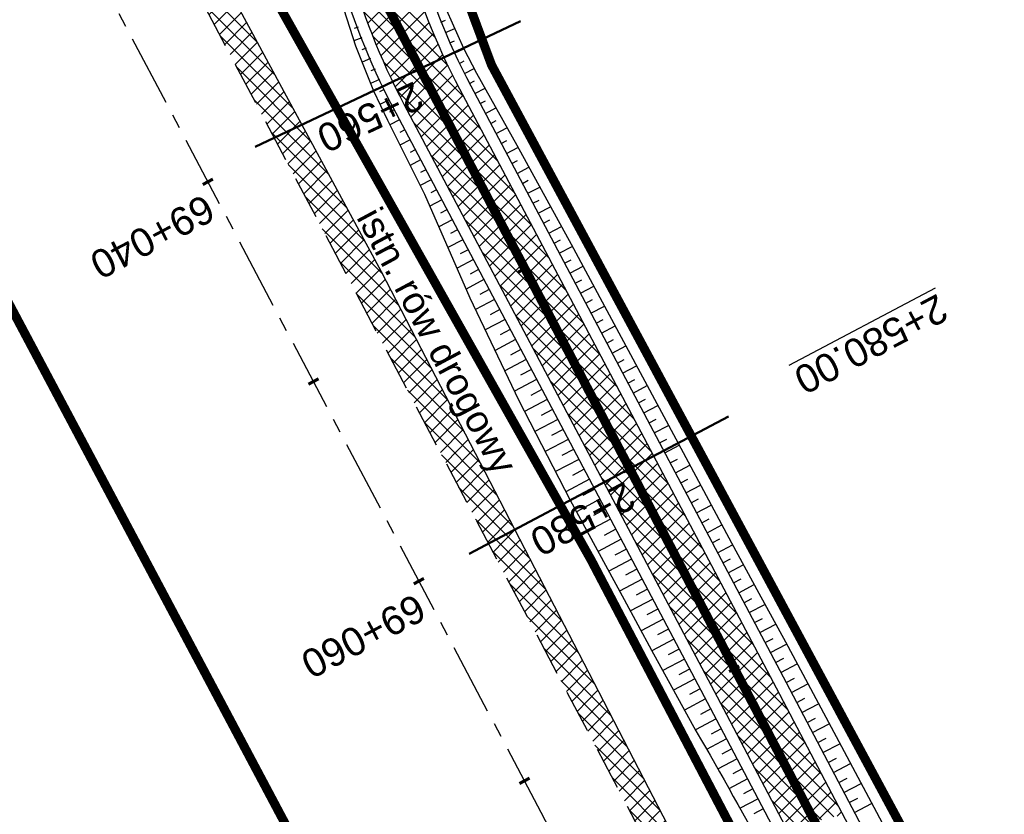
# Model space of a CAD drawing. Header units: metres. Extents: x 7529682 to 7533711, y 5721195 to 5727842.
# Tile 56 of 232: x 7530892 to 7530936, y 5725505 to 5725541. Entities that reach past the tile are written whole.
import ezdxf

# ---------------------------------------------------------------- set-up
doc = ezdxf.new("R2010")
doc.units = ezdxf.units.M
for name, pattern in [('817-dzialki-09-05-04$0$HIDDEN', [0.375, 0.25, -0.125]), ('ACAD_ISO05W100', [33, 24, -3, 0, -3, 0, -3]), ('CENTER', [50.8, 31.75, -6.35, 6.35, -6.35]), ('CENTER2', [28.575, 19.05, -3.175, 3.175, -3.175]), ('HIDDEN', [9.525, 6.35, -3.175])]:
    doc.linetypes.add(name, pattern=pattern)
for name, color, linetype in [('C-DROGI-SYTUACJA', 7, 'Continuous'), ('C-DROGI-SYTUACJA-ETYKIETY', 7, 'Continuous'), ('D-hatch-pobocza', 131, 'Continuous'), ('D-pobocza', 60, 'Continuous'), ('D-rowy', 160, 'Continuous'), ('D-skarpa', 2, 'Continuous'), ('D-skarpa-kreskowanie', 2, 'Continuous')]:
    doc.layers.add(name, color=color, linetype=linetype)
for name, color, linetype, lineweight, true_color in [('D-hatch-ciag-pieszo-rowerowy', 7, 'Continuous', 13, 0xff9f80), ('D-LR-etap-III', 7, '817-dzialki-09-05-04$0$HIDDEN', 50, 0x00008f), ('D-przekroje-pop', 7, 'Continuous', 50, 0x000099)]:
    doc.layers.add(name, color=color, linetype=linetype, lineweight=lineweight, true_color=true_color)
for name, color, linetype, lineweight in [('D-krawędzie', 3, 'Continuous', 30), ('D-obrzeża', 2, 'Continuous', 30), ('D-opisy', 2, 'Continuous', 30), ('D-oś', 10, 'CENTER', 30), ('D-pas-drogowy', 7, 'ACAD_ISO05W100', 50)]:
    doc.layers.add(name, color=color, linetype=linetype, lineweight=lineweight)
doc.layers.add('poprzeczki', color=7, linetype='Continuous', true_color=0x0000c7)
doc.styles.get("Standard").update_dxf_attribs({"font": 'arial.ttf'})
pattern_1 = [(45, (0, 0), (-0.33675960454, 0.33675960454), []), (135, (0, 0), (-0.33675960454, -0.33675960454), [])]

# ---------------------------------------------------------------- blocks, each defined once
blk = doc.blocks.new('AeccTickLine')
at = {"color": 0, "linetype": 'ByBlock', "lineweight": -2}
blk.add_line((0, 1), (0, -1), dxfattribs=at)

msp = doc.modelspace()

# ---------------------------------------------------------------- hatches: boundary and pattern name
at = {"layer": 'D-hatch-ciag-pieszo-rowerowy'}
h = msp.add_hatch(dxfattribs=at)
h.set_pattern_fill('ANSI37', color=256, scale=0.15, style=0)
h.set_pattern_definition(pattern_1)
h.paths.add_polyline_path([(7530908.012, 5725550.564), (7530907.843, 5725555.506, 0.112773), (7530906.702, 5725559.812), (7530903.597, 5725565.724, -0.119345), (7530903.024, 5725568.007), (7530902.99, 5725572.112), (7530902.831, 5725572.036), (7530899.665, 5725570.523), (7530904.4, 5725561.506, -0.112773), (7530906.681, 5725552.894), (7530906.773, 5725550.234, 0.113466), (7530910.233, 5725537.244), (7530924.386, 5725510.469), (7530927.177, 5725505.157), (7530928.436, 5725505.448), (7530925.491, 5725511.052), (7530911.472, 5725537.574, -0.113466)])
h.paths.add_polyline_path([(7530906.773, 5725550.234), (7530906.681, 5725552.894, 0.112773), (7530904.4, 5725561.506), (7530899.665, 5725570.523), (7530898.537, 5725569.984), (7530903.161, 5725561.178, -0.112773), (7530905.442, 5725552.566), (7530905.533, 5725549.904, 0.113466), (7530908.993, 5725536.913), (7530923.28, 5725509.886), (7530925.918, 5725504.866), (7530927.177, 5725505.157), (7530924.386, 5725510.469), (7530910.233, 5725537.244, -0.113466)])
at = {"layer": 'D-hatch-pobocza'}
h = msp.add_hatch(dxfattribs=at)
h.set_pattern_fill('ANSI37', color=256, scale=0.15, style=0)
h.set_pattern_definition(pattern_1)
h.paths.add_polyline_path([(7531057.01, 5725246.72), (7531044.19, 5725271.11), (7531030.97, 5725296.42), (7531019.37, 5725318.31), (7531007.54, 5725340.71), (7530994.47, 5725365.47), (7530982.58, 5725387.65), (7530971.81, 5725408.22), (7530959.96, 5725430.76), (7530944.54, 5725460.14), (7530935.92, 5725477.07), (7530923.1, 5725500.31), (7530908, 5725529.49), (7530889.658, 5725563.375), (7530889.586, 5725561.257), (7530918.172, 5725507.178), (7530950.163, 5725446.305), (7530993.419, 5725364.265), (7531022.766, 5725308.719), (7531053.81, 5725249.872), (7531081.166, 5725197.875), (7531103.902, 5725154.541), (7531128.123, 5725108.448), (7531149.321, 5725068.209), (7531151.44, 5725067.36), (7531152.004, 5725067.286), (7531141.2, 5725086.69), (7531129.87, 5725108.78), (7531118.46, 5725130.11), (7531107.39, 5725151.39), (7531095.36, 5725174.01), (7531083.61, 5725196.49), (7531071.56, 5725218.8)])

# ---------------------------------------------------------------- linework, layer by layer
at = {"layer": 'C-DROGI-SYTUACJA', "color": 10, "linetype": 'CENTER2', "lineweight": 35, "ltscale": 0.2}
msp.add_lwpolyline([(7530894.636, 5725580.102), (7530904.4, 5725561.506, -0.112773), (7530906.681, 5725552.894), (7530906.773, 5725550.234, 0.113466), (7530910.233, 5725537.244), (7530924.386, 5725510.469), (7530956.378, 5725449.593), (7530999.633, 5725367.556), (7531020.53, 5725328.004, 0.004067), (7531022.845, 5725323.708), (7531022.845, 5725323.708), (7531032.808, 5725305.571, -0.004228), (7531035.213, 5725301.104), (7531059.944, 5725254.223, -0.004401)], format="xyb", dxfattribs=at)
at = {"layer": 'D-krawędzie', "linetype": 'HIDDEN', "ltscale": 0.3, "flags": 128}
msp.add_lwpolyline([(7530572.01, 5726166.06), (7530620.381, 5726072.761), (7530641.555, 5726032.008), (7530660.961, 5725995.07), (7530689.128, 5725941.54), (7530707.336, 5725907.032), (7530725.256, 5725873.093), (7530743.97, 5725837.654), (7530770.527, 5725787.119), (7530787.864, 5725754.267), (7530809.898, 5725712.542), (7530824.739, 5725684.389), (7530840.856, 5725653.693), (7530860.675, 5725616.154), (7530865.283, 5725607.394), (7530878.05, 5725583.08), (7530918.172, 5725507.178), (7530950.163, 5725446.305), (7530993.419, 5725364.265), (7531022.766, 5725308.719), (7531053.81, 5725249.872), (7531081.166, 5725197.875), (7531103.902, 5725154.541), (7531128.123, 5725108.448), (7531149.3, 5725068.25), (7531167.38, 5725033.767), (7531197.165, 5724976.988), (7531228.151, 5724918.034), (7531253.153, 5724870.491), (7531286.796, 5724806.654), (7531306.74, 5724768.665), (7531335.094, 5724714.652), (7531357.319, 5724672.439), (7531373.645, 5724641.454), (7531392.162, 5724605.999), (7531418.48, 5724555.853), (7531439.727, 5724515.582), (7531468.399, 5724461.077), (7531491.782, 5724416.528), (7531531.99, 5724339.833), (7531557.227, 5724291.659), (7531569.852, 5724267.577), (7531591.376, 5724226.548), (7531610.004, 5724191.103), (7531616.883, 5724177.999), (7531629.985, 5724153.025), (7531641.007, 5724132.022), (7531664.906, 5724087.617), (7531677.644, 5724064.786), (7531683.112, 5724054.988), (7531686.753, 5724048.18), (7531695.448, 5724031.697), (7531703.749, 5724015.917), (7531709.214, 5724005.514), (7531719.389, 5723986.147), (7531726.295, 5723973), (7531732.741, 5723960.736), (7531735.13, 5723956.19)], dxfattribs=at)
at = {"layer": 'D-LR-etap-III', "ltscale": 10, "flags": 128}
msp.add_lwpolyline([(7531750.474, 5723895.103, 0.4, 0.4, 0), (7531750.505, 5723895.13, 0.4, 0.4, 0), (7531682.71, 5724022.92, 0.4, 0.4, 0), (7531619.177, 5724147.204, 0.4, 0.4, 0), (7531592.309, 5724198.489, 0.4, 0.4, 0), (7531553.264, 5724272.919, 0.4, 0.4, 0), (7531504.02, 5724366.79, 0.4, 0.4, 0), (7531482.09, 5724407.62, 0.4, 0.4, 0), (7531412.35, 5724541.183, 0.4, 0.4, 0), (7531388.464, 5724586.93, 0.4, 0.4, 0), (7531345.12, 5724669.94, 0.4, 0.4, 0), (7531127.66, 5725081.67, 0.4, 0.4, 0), (7531059.253, 5725211.041, 0.4, 0.4, 0), (7531008.007, 5725307.954, 0.4, 0.4, 0), (7530964.182, 5725390.836, 0.4, 0.4, 0), (7530914.557, 5725484.684, 0.4, 0.4, 0), (7530865.243, 5725577.494, 0.4, 0.4, 0), (7530840.085, 5725624.059, 0.4, 0.4, 0), (7530802.56, 5725694.925, 0.4, 0.4, 0), (7530755.54, 5725787.51, 0.4, 0.4, 0), (7530708.718, 5725876.303, 0.4, 0.4, 0), (7530695.12, 5725902.09, 0.4, 0.4, 0), (7530642.914, 5726001.078, 0.4, 0.4, 0), (7530634.935, 5726016.147, 0.4, 0.4, 0), (7530610.82, 5726061.93, 0.4, 0.4, 0), (7530610.82, 5726061.93, 0.4, 0.4, 0), (7530607.21, 5726063.51, 0.4, 0.4, 0), (7530597.42, 5726080.68, 0.4, 0.4, 0), (7530591.16, 5726088.44, 0.4, 0.4, 0), (7530581.28, 5726107.21, 0.4, 0.4, 0), (7530571.29, 5726130.56, 0.4, 0.4, 0), (7530549.555, 5726171.527, 0.4, 0.4, 0), (7530531.014, 5726206.474, 0.4, 0.4, 0), (7530516.461, 5726236.017, 0.4, 0.4, 0), (7530500.799, 5726266.141, 0.4, 0.4, 0), (7530491.35, 5726283.94, 0.4, 0.4, 0), (7530482.4, 5726303.41, 0.4, 0.4, 0), (7530482.4, 5726303.41, 0.4, 0.4, 0), (7530450.41, 5726357.28, 0.4, 0.4, 0), (7530397.759, 5726458.5, 0.4, 0.4, 0), (7530334.708, 5726583.665, 0.4, 0.4, 0), (7530303.939, 5726645.168, 0.4, 0.4, 0), (7530300.51, 5726651.778, 0.4, 0.4, 0), (7530289.214, 5726671.967, 0.4, 0.4, 0), (7530281.54, 5726685.57, 0.4, 0.4, 0), (7530261.371, 5726724.163, 0.4, 0.4, 0), (7530254.03, 5726738.21, 0.4, 0.4, 0), (7530197.22, 5726845.06, 0.4, 0.4, 0), (7530194.71, 5726849.15, 0.4, 0.4, 0), (7530195.92, 5726850.75, 0.4, 0.4, 0), (7530170.547, 5726892.961, 0.4, 0.4, 0), (7530143.175, 5726945.066, 0.4, 0.4, 0), (7530105.06, 5727018.32, 0.4, 0.4, 0), (7530100.06, 5727027.16, 0.4, 0.4, 0), (7530062.319, 5727099.625, 0.4, 0.4, 0), (7530015.379, 5727189.42, 0.4, 0.4, 0), (7529983.208, 5727250.207, 0.4, 0.4, 0), (7529953.284, 5727306.747, 0.4, 0.4, 0), (7529900.671, 5727406.159, 0.4, 0.4, 0), (7529890.63, 5727425.131, 0.4, 0.4, 0), (7529875.155, 5727454.426, 0.4, 0.4, 0), (7529857.56, 5727487.787, 0.4, 0.4, 0), (7529835.194, 5727530.193, 0.4, 0.4, 0), (7529811.741, 5727574.662, 0.4, 0.4, 0), (7529792.102, 5727611.923, 0.4, 0.4, 0), (7529768.066, 5727657.47, 0.4, 0.4, 0), (7529755.211, 5727682.131, 0.4, 0.4, 0), (7529753.31, 5727681.13, 0.4, 0.4, 0), (7529739.21, 5727707.77, 0.4, 0.4, 0), (7529735.395, 5727711.252, 0.4, 0.4, 0), (7529725.42, 5727730.2, 0.4, 0.4, 0), (7529723.55, 5727729.88, 0.4, 0.4, 0), (7529695.567, 5727782.932, 0.4, 0.4, 0), (7529717.68, 5727794.024, 0.4, 0.4, 0), (7529736.275, 5727758.647, 0.4, 0.4, 0), (7529736.275, 5727758.647, 0.4, 0.4, 0), (7529744.511, 5727750.406, 0.4, 0.4, 0), (7529744.511, 5727750.406, 0.4, 0.4, 0), (7529750.283, 5727738.55, 0.4, 0.4, 0), (7529777.109, 5727687.569, 0.4, 0.4, 0), (7529796.515, 5727651.33, 0.4, 0.4, 0), (7529814.938, 5727616.793, 0.4, 0.4, 0), (7529839.007, 5727572.304, 0.4, 0.4, 0), (7529860.618, 5727532.509, 0.4, 0.4, 0), (7529882.349, 5727491.504, 0.4, 0.4, 0), (7529904.865, 5727449.096, 0.4, 0.4, 0), (7529920.747, 5727418.885, 0.4, 0.4, 0), (7529946.677, 5727368.547, 0.4, 0.4, 0), (7529972.025, 5727320.573, 0.4, 0.4, 0), (7529987.74, 5727290.153, 0.4, 0.4, 0), (7529996.497, 5727273.662, 0.4, 0.4, 0), (7530017.541, 5727234.203, 0.4, 0.4, 0), (7530033.054, 5727204.864, 0.4, 0.4, 0), (7530051.623, 5727170.223, 0.4, 0.4, 0), (7530069.277, 5727137.016, 0.4, 0.4, 0), (7530089.385, 5727097.534, 0.4, 0.4, 0), (7530109.713, 5727060.747, 0.4, 0.4, 0), (7530136.77, 5727011.64, 0.4, 0.4, 0), (7530162.447, 5726962.744, 0.4, 0.4, 0), (7530187.674, 5726916.992, 0.4, 0.4, 0), (7530207.821, 5726879.335, 0.4, 0.4, 0), (7530230.626, 5726834.519, 0.4, 0.4, 0), (7530262.288, 5726776.618, 0.4, 0.4, 0), (7530277.51, 5726760.213, 0.4, 0.4, 0), (7530286.037, 5726744.107, 0.4, 0.4, 0), (7530288.097, 5726735.884, 0.4, 0.4, 0), (7530290.394, 5726725.047, 0.4, 0.4, 0), (7530296.177, 5726713.583, 0.4, 0.4, 0), (7530302.726, 5726701.182, 0.4, 0.4, 0), (7530325.685, 5726657.466, 0.4, 0.4, 0), (7530343.244, 5726623.649, 0.4, 0.4, 0), (7530360.23, 5726591.747, 0.4, 0.4, 0), (7530383.209, 5726548.059, 0.4, 0.4, 0), (7530406.018, 5726503.606, 0.4, 0.4, 0), (7530427.465, 5726462.62, 0.4, 0.4, 0), (7530447.928, 5726424.388, 0.4, 0.4, 0), (7530471.127, 5726379.921, 0.4, 0.4, 0), (7530490.501, 5726343.033, 0.4, 0.4, 0), (7530509.499, 5726306.733, 0.4, 0.4, 0), (7530529.89, 5726267.244, 0.4, 0.4, 0), (7530543.852, 5726238.99, 0.4, 0.4, 0), (7530554.809, 5726218.944, 0.4, 0.4, 0), (7530559.027, 5726212.223, 0.4, 0.4, 0), (7530563.061, 5726206.41, 0.4, 0.4, 0), (7530566.934, 5726200.464, 0.4, 0.4, 0), (7530569.771, 5726194.902, 0.4, 0.4, 0), (7530571.473, 5726191.282, 0.4, 0.4, 0), (7530572.839, 5726188.025, 0.4, 0.4, 0), (7530575.295, 5726182.035, 0.4, 0.4, 0), (7530579.737, 5726173.306, 0.4, 0.4, 0), (7530583.3, 5726167.41, 0.4, 0.4, 0), (7530593.4, 5726163.33, 0.4, 0.4, 0), (7530598.618, 5726155.264, 0.4, 0.4, 0), (7530608.258, 5726140.497, 0.4, 0.4, 0), (7530603.27, 5726136.83, 0.4, 0.4, 0), (7530606.53, 5726131.84, 0.4, 0.4, 0), (7530604.239, 5726124.217, 0.4, 0.4, 0), (7530605.847, 5726121.63, 0.4, 0.4, 0), (7530608.972, 5726116.164, 0.4, 0.4, 0), (7530618.114, 5726097.791, 0.4, 0.4, 0), (7530651.213, 5726034.96, 0.4, 0.4, 0), (7530670.244, 5725998.611, 0.4, 0.4, 0), (7530698.075, 5725945.953, 0.4, 0.4, 0), (7530716.506, 5725911.305, 0.4, 0.4, 0), (7530735.223, 5725875.667, 0.4, 0.4, 0), (7530752.504, 5725842.155, 0.4, 0.4, 0), (7530778.311, 5725793.501, 0.4, 0.4, 0), (7530797.5, 5725756.382, 0.4, 0.4, 0), (7530812.519, 5725728.289, 0.4, 0.4, 0), (7530820.039, 5725713.16, 0.4, 0.4, 0), (7530822.422, 5725710.194, 0.4, 0.4, 0), (7530833.155, 5725688.801, 0.4, 0.4, 0), (7530849.629, 5725656.159, 0.4, 0.4, 0), (7530867.983, 5725621.964, 0.4, 0.4, 0), (7530872.63, 5725612.888, 0.4, 0.4, 0), (7530880.354, 5725597.595, 0.4, 0.4, 0), (7530883.839, 5725593.389, 0.4, 0.4, 0), (7530891.782, 5725587.763, 0.4, 0.4, 0), (7530895.039, 5725584.281, 0.4, 0.4, 0), (7530897.034, 5725580.941, 0.4, 0.4, 0), (7530900.952, 5725579.946, 0.4, 0.4, 0), (7530904.81, 5725571.977, 0.4, 0.4, 0), (7530903.682, 5725568.566, 0.4, 0.4, 0), (7530908.901, 5725558.845, 0.4, 0.4, 0), (7530910.252, 5725545.672, 0.4, 0.4, 0), (7530912.873, 5725538.646, 0.4, 0.4, 0), (7530945.278, 5725478.464, 0.4, 0.4, 0), (7530959.692, 5725450.246, 0.4, 0.4, 0), (7531002.827, 5725368.192, 0.4, 0.4, 0), (7531044.704, 5725290.314, 0.4, 0.4, 0), (7531064.099, 5725253.213, 0.4, 0.4, 0), (7531083.01, 5725216.678, 0.4, 0.4, 0), (7531113.013, 5725158.466, 0.4, 0.4, 0), (7531137.364, 5725113.071, 0.4, 0.4, 0), (7531150.831, 5725086.712, 0.4, 0.4, 0), (7531159.746, 5725076.641, 0.4, 0.4, 0), (7531166.31, 5725074.58, 0.4, 0.4, 0), (7531172.29, 5725062.58, 0.4, 0.4, 0), (7531170.59, 5725055.606, 0.4, 0.4, 0), (7531173.733, 5725044.081, 0.4, 0.4, 0), (7531215.342, 5724964.86, 0.4, 0.4, 0), (7531238.054, 5724921.685, 0.4, 0.4, 0), (7531262.39, 5724875.283, 0.4, 0.4, 0), (7531295.587, 5724811.266, 0.4, 0.4, 0), (7531348.488, 5724712.363, 0.4, 0.4, 0), (7531363.741, 5724682.684, 0.4, 0.4, 0), (7531366.987, 5724675.865, 0.4, 0.4, 0), (7531382.541, 5724646.111, 0.4, 0.4, 0), (7531401.299, 5724610.875, 0.4, 0.4, 0), (7531428.965, 5724558.862, 0.4, 0.4, 0), (7531449.111, 5724520.398, 0.4, 0.4, 0), (7531477.293, 5724465.831, 0.4, 0.4, 0), (7531500.996, 5724421.113, 0.4, 0.4, 0), (7531512.122, 5724400.549, 0.4, 0.4, 0), (7531513.782, 5724396.757, 0.4, 0.4, 0), (7531526.32, 5724379.39, 0.4, 0.4, 0), (7531566.784, 5724302.736, 0.4, 0.4, 0), (7531578.579, 5724282.775, 0.4, 0.4, 0), (7531584.233, 5724273.111, 0.4, 0.4, 0), (7531590.109, 5724263.508, 0.4, 0.4, 0), (7531593.028, 5724258.771, 0.4, 0.4, 0), (7531595.712, 5724254.227, 0.4, 0.4, 0), (7531601.66, 5724243.898, 0.4, 0.4, 0), (7531606.098, 5724235.986, 0.4, 0.4, 0), (7531609.382, 5724230.799, 0.4, 0.4, 0), (7531611.58, 5724227.671, 0.4, 0.4, 0), (7531612.708, 5724225.864, 0.4, 0.4, 0), (7531618.665, 5724214.481, 0.4, 0.4, 0), (7531619.886, 5724212.334, 0.4, 0.4, 0), (7531620.932, 5724210.787, 0.4, 0.4, 0), (7531623.519, 5724207.112, 0.4, 0.4, 0), (7531626.144, 5724203.613, 0.4, 0.4, 0), (7531632.023, 5724196.486, 0.4, 0.4, 0), (7531653.949, 5724152.618, 0.4, 0.4, 0), (7531656.751, 5724143.104, 0.4, 0.4, 0), (7531659.614, 5724133.255, 0.4, 0.4, 0), (7531661.627, 5724128.646, 0.4, 0.4, 0.010938), (7531674.315, 5724101.435, 0.4, 0.4, 0), (7531685.138, 5724081.408, 0.4, 0.4, 0), (7531692.16, 5724066.277, 0.4, 0.4, 0), (7531699.662, 5724051.388, 0.4, 0.4, 0), (7531704.481, 5724040.809, 0.4, 0.4, 0), (7531704.481, 5724040.809, 0.4, 0.4, 0), (7531704.401, 5724037.369, 0.4, 0.4, 0), (7531720.384, 5724003.441, 0.4, 0.4, 0), (7531728.799, 5723986.206, 0.4, 0.4, 0), (7531733.238, 5723977.193, 0.4, 0.4, 0), (7531736.75, 5723969.505, 0.4, 0.4, 0), (7531737.336, 5723968.519, 0.4, 0.4, 0), (7531738.285, 5723967.699, 0.4, 0.4, 0), (7531742.181, 5723962.346, 0.4, 0.4, 0), (7531744.286, 5723958.616, 0.4, 0.4, 0), (7531755.393, 5723944.193, 0.4, 0.4, 0), (7531758.69, 5723936.76, 0.4, 0.4, 0), (7531780.08, 5723929.25, 0.4, 0.4, 0), (7531792.612, 5723906.338, 0.4, 0.4, 0), (7531792.612, 5723906.338, 0.4, 0.4, 0), (7531756.962, 5723883.055, 0.4, 0.4, 0), (7531750.46, 5723895.13, 0.4, 0.4, 0), (7531750.46, 5723895.13, 0, 0, 0)], format="xyseb", dxfattribs=at)
at = {"layer": 'D-obrzeża'}
for points in [[(7531061.055, 5725254.796), (7531036.314, 5725301.696, 0.004228), (7531033.909, 5725306.164), (7531023.945, 5725324.301, -0.004067), (7531021.63, 5725328.597), (7531000.738, 5725368.139), (7530957.484, 5725450.176), (7530925.491, 5725511.052), (7530911.472, 5725537.574, -0.113466), (7530908.012, 5725550.564), (7530907.843, 5725555.506, 0.112773), (7530906.702, 5725559.812), (7530903.597, 5725565.724, -0.119345), (7530903.024, 5725568.007), (7530902.99, 5725572.112)], [(7530898.537, 5725569.984), (7530903.161, 5725561.178, -0.112773), (7530905.442, 5725552.566), (7530905.533, 5725549.904, 0.113466), (7530908.993, 5725536.913), (7530923.28, 5725509.886), (7530955.272, 5725449.011), (7530998.527, 5725366.973), (7531019.429, 5725327.411, 0.004067), (7531021.744, 5725323.115), (7531031.707, 5725304.978, -0.004228), (7531034.112, 5725300.511), (7531058.833, 5725253.649, -0.004401)]]:
    msp.add_lwpolyline(points, format="xyb", dxfattribs=at)
at = {"layer": 'D-oś', "ltscale": 0.1}
msp.add_lwpolyline([(7531488.683, 5724414.901), (7531465.302, 5724459.448), (7531436.63, 5724513.951), (7531415.383, 5724554.223), (7531389.061, 5724604.375), (7531370.545, 5724639.828), (7531354.222, 5724670.808), (7531331.996, 5724713.024), (7531303.641, 5724767.038), (7531283.699, 5724805.024), (7531250.055, 5724868.862), (7531225.053, 5724916.406), (7531194.065, 5724975.362), (7531164.28, 5725032.142), (7531146.202, 5725066.622), (7531125.026, 5725106.818), (7531100.803, 5725152.914), (7531078.067, 5725196.247), (7531050.713, 5725248.241), (7531019.672, 5725307.084), (7530990.323, 5725362.632), (7530947.066, 5725444.675), (7530915.075, 5725505.546), (7530874.954, 5725581.449)], dxfattribs=at)
at = {"layer": 'D-pas-drogowy', "ltscale": 0.2, "flags": 128}
msp.add_lwpolyline([(7531633.019, 5724182.834, 0.4, 0.4, 0), (7531617.559, 5724211.608, 0.4, 0.4, 0), (7531566.784, 5724302.736, 0.4, 0.4, 0), (7531538.419, 5724356.47, 0.4, 0.4, 0), (7531526.32, 5724379.39, 0.4, 0.4, 0), (7531516.102, 5724393.607, 0.4, 0.4, 0.001485), (7531513.78, 5724396.838, 0.4, 0.4, 0), (7531501.87, 5724413.41, 0.4, 0.4, 0), (7531474.926, 5724464.508, 0.4, 0.4, 0), (7531446.2, 5724518.992, 0.4, 0.4, 0), (7531424.962, 5724559.262, 0.4, 0.4, 0), (7531398.444, 5724609.566, 0.4, 0.4, 0), (7531379.647, 5724645.216, 0.4, 0.4, 0), (7531365.23, 5724672.56, 0.4, 0.4, 0), (7531341.306, 5724717.915, 0.4, 0.4, 0), (7531312.9, 5724771.789, 0.4, 0.4, 0), (7531292.591, 5724810.307, 0.4, 0.4, 0), (7531259.392, 5724873.271, 0.4, 0.4, 0), (7531233.74, 5724921.923, 0.4, 0.4, 0), (7531203.073, 5724980.092, 0.4, 0.4, 0), (7531173.471, 5725036.225, 0.4, 0.4, 0), (7531168.27, 5725046.09, 0.4, 0.4, 0), (7531172.29, 5725062.58, 0.4, 0.4, 0), (7531166.31, 5725074.58, 0.4, 0.4, 0), (7531150.32, 5725079.6, 0.4, 0.4, 0), (7531141.5, 5725096.43, 0.4, 0.4, 0), (7531109.312, 5725157.814, 0.4, 0.4, 0), (7531086.641, 5725201.048, 0.4, 0.4, 0), (7531059.198, 5725253.384, 0.4, 0.4, 0), (7531028.207, 5725312.489, 0.4, 0.4, 0), (7530999.105, 5725367.99, 0.4, 0.4, 0), (7530956.248, 5725449.725, 0.4, 0.4, 0), (7530924.398, 5725510.464, 0.4, 0.4, 0), (7530897.51, 5725561.74, 0.4, 0.4, 0), (7530894.46, 5725566.14, 0.4, 0.4, 0), (7530892.16, 5725570.49, 0.4, 0.4, 0), (7530869.363, 5725613.307, 0.4, 0.4, 0), (7530861.694, 5725627.705, 0.4, 0.4, 0), (7530852.74, 5725644.52, 0.4, 0.4, 0), (7530831.51, 5725684.2, 0.4, 0.4, 0), (7530811.13, 5725722.52, 0.4, 0.4, 0), (7530792.348, 5725757.941, 0.4, 0.4, 0), (7530768.03, 5725803.8, 0.4, 0.4, 0), (7530748.769, 5725840.179, 0.4, 0.4, 0), (7530727.7, 5725879.97, 0.4, 0.4, 0), (7530712.098, 5725909.545, 0.4, 0.4, 0), (7530693.644, 5725944.645, 0.4, 0.4, 0), (7530665.702, 5725997.539, 0.4, 0.4, 0), (7530641.76, 5726042.88, 0.4, 0.4, 0), (7530616.5, 5726091.48, 0.4, 0.4, 0), (7530604.628, 5726114.32, 0.4, 0.4, -0.007763), (7530602.5, 5726118.43, 0.4, 0.4, 0), (7530603.992, 5726123.395, 0.4, 0.4, 0), (7530606.53, 5726131.84, 0.4, 0.4, 0), (7530603.27, 5726136.83, 0.4, 0.4, 0), (7530593.776, 5726151.369, 0.4, 0.4, 0), (7530590.203, 5726156.84, 0.4, 0.4, 0), (7530583.3, 5726167.41, 0.4, 0.4, 0), (7530580.578, 5726170.428, 0.4, 0.4, 0), (7530575.85, 5726175.67, 0.4, 0.4, 0), (7530569.01, 5726186.66, 0.4, 0.4, 0), (7530562.555, 5726199.189, 0.4, 0.4, 0), (7530555.67, 5726211.39, 0.4, 0.4, 0), (7530548.29, 5726224.23, 0.4, 0.4, 0), (7530540.58, 5726237.71, 0.4, 0.4, 0), (7530532.68, 5726252.65, 0.4, 0.4, 0), (7530524.06, 5726269.35, 0.4, 0.4, 0), (7530502.82, 5726309.91, 0.4, 0.4, 0), (7530488.83, 5726336.63, 0.4, 0.4, 0), (7530466.03, 5726380.16, 0.4, 0.4, 0), (7530438.47, 5726432.77, 0.4, 0.4, 0), (7530424.53, 5726459.09, 0.4, 0.4, 0), (7530401.63, 5726502.97, 0.4, 0.4, 0), (7530383.38, 5726538.06, 0.4, 0.4, 0), (7530353.97, 5726593.52, 0.4, 0.4, 0), (7530338.47, 5726622.74, 0.4, 0.4, 0), (7530322.01, 5726653.88, 0.4, 0.4, 0), (7530297.54, 5726700.33, 0.4, 0.4, 0), (7530287.38, 5726719.6, 0.4, 0.4, 0), (7530285.95, 5726722.316, 0.4, 0.4, 0), (7530280.26, 5726733.12, 0.4, 0.4, 0), (7530266.73, 5726758.74, 0.4, 0.4, 0), (7530260.42, 5726770.47, 0.4, 0.4, 0), (7530253.25, 5726783.82, 0.4, 0.4, 0), (7530244.95, 5726799.33, 0.4, 0.4, 0), (7530239.39, 5726808.49, 0.4, 0.4, 0), (7530238.29, 5726807.9, 0.4, 0.4, 0), (7530218.11, 5726850.67, 0.4, 0.4, 0), (7530175.907, 5726928.168, 0.4, 0.4, 0), (7530096.68, 5727076.15, 0.4, 0.4, 0), (7530094.68, 5727079.89, 0.4, 0.4, 0), (7530064.597, 5727135.523, 0.4, 0.4, 0), (7530046.731, 5727168.892, 0.4, 0.4, 0), (7530025.803, 5727208.461, 0.4, 0.4, 0), (7530012.847, 5727232.979, 0.4, 0.4, 0), (7529994.15, 5727268.45, 0.4, 0.4, 0), (7529981.671, 5727291.93, 0.4, 0.4, 0), (7529949.89, 5727351.73, 0.4, 0.4, 0), (7529924.75, 5727399.03, 0.4, 0.4, 0), (7529915.516, 5727417.1, 0.4, 0.4, 0), (7529885.83, 5727475.19, 0.4, 0.4, 0), (7529862.56, 5727519.97, 0.4, 0.4, 0), (7529852.985, 5727538.191, 0.4, 0.4, 0), (7529836.513, 5727569.511, 0.4, 0.4, 0), (7529815.369, 5727609.141, 0.4, 0.4, 0), (7529792.795, 5727651.247, 0.4, 0.4, 0), (7529774.199, 5727685.858, 0.4, 0.4, 0), (7529746.966, 5727736.059, 0.4, 0.4, 0), (7529733.92, 5727757.62, 0.4, 0.4, 0), (7529708.607, 5727806.389, 0.4, 0.4, 0), (7529688.492, 5727796.345, 0.4, 0.4, 0), (7529723.55, 5727729.88, 0.4, 0.4, 0), (7529725.42, 5727730.2, 0.4, 0.4, 0), (7529735.38, 5727711.28, 0.4, 0.4, 0), (7529739.21, 5727707.77, 0.4, 0.4, 0), (7529753.31, 5727681.13, 0.4, 0.4, 0), (7529755.178, 5727682.114, 0.4, 0.4, 0), (7529792.102, 5727611.923, 0.4, 0.4, 0), (7529811.741, 5727574.662, 0.4, 0.4, 0), (7529835.194, 5727530.193, 0.4, 0.4, 0), (7529857.56, 5727487.787, 0.4, 0.4, 0), (7529875.155, 5727454.426, 0.4, 0.4, 0), (7529890.63, 5727425.131, 0.4, 0.4, 0), (7529900.671, 5727406.159, 0.4, 0.4, 0), (7529953.284, 5727306.747, 0.4, 0.4, 0), (7529983.208, 5727250.207, 0.4, 0.4, 0), (7530015.379, 5727189.42, 0.4, 0.4, 0), (7530062.319, 5727099.625, 0.4, 0.4, 0), (7530100.06, 5727027.16, 0.4, 0.4, 0), (7530105.06, 5727018.32, 0.4, 0.4, 0), (7530143.175, 5726945.066, 0.4, 0.4, 0), (7530170.547, 5726892.961, 0.4, 0.4, 0), (7530195.92, 5726850.75, 0.4, 0.4, 0), (7530194.71, 5726849.15, 0.4, 0.4, 0), (7530197.22, 5726845.06, 0.4, 0.4, 0), (7530254.03, 5726738.21, 0.4, 0.4, 0), (7530261.371, 5726724.163, 0.4, 0.4, 0), (7530281.54, 5726685.57, 0.4, 0.4, 0), (7530289.214, 5726671.967, 0.4, 0.4, 0), (7530300.51, 5726651.778, 0.4, 0.4, 0), (7530303.939, 5726645.168, 0.4, 0.4, 0), (7530334.708, 5726583.665, 0.4, 0.4, 0), (7530397.759, 5726458.5, 0.4, 0.4, 0), (7530450.41, 5726357.28, 0.4, 0.4, 0), (7530482.4, 5726303.41, 0.4, 0.4, 0), (7530483.688, 5726301.003, 0.4, 0.4, 0), (7530491.35, 5726283.94, 0.4, 0.4, 0), (7530512.67, 5726243.78, 0.4, 0.4, 0), (7530529.43, 5726209.46, 0.4, 0.4, 0), (7530571.29, 5726130.56, 0.4, 0.4, 0), (7530581.28, 5726107.21, 0.4, 0.4, 0), (7530591.16, 5726088.44, 0.4, 0.4, 0), (7530597.42, 5726080.68, 0.4, 0.4, 0), (7530607.21, 5726063.51, 0.4, 0.4, 0), (7530610.82, 5726061.93, 0.4, 0.4, 0), (7530634.935, 5726016.147, 0.4, 0.4, 0), (7530642.914, 5726001.078, 0.4, 0.4, 0), (7530695.12, 5725902.09, 0.4, 0.4, 0), (7530708.718, 5725876.303, 0.4, 0.4, 0), (7530755.54, 5725787.51, 0.4, 0.4, 0), (7530802.56, 5725694.925, 0.4, 0.4, 0), (7530840.085, 5725624.059, 0.4, 0.4, 0), (7530865.243, 5725577.494, 0.4, 0.4, 0), (7530914.557, 5725484.684, 0.4, 0.4, 0), (7530964.182, 5725390.836, 0.4, 0.4, 0), (7531008.007, 5725307.954, 0.4, 0.4, 0), (7531059.253, 5725211.041, 0.4, 0.4, 0), (7531127.66, 5725081.67, 0.4, 0.4, 0), (7531345.12, 5724669.94, 0.4, 0.4, 0), (7531388.464, 5724586.93, 0.4, 0.4, 0), (7531412.35, 5724541.183, 0.4, 0.4, 0), (7531482.09, 5724407.62, 0.4, 0.4, 0), (7531504.02, 5724366.79, 0.4, 0.4, 0), (7531519.374, 5724337.52, 0.4, 0.4, 0), (7531563.749, 5724252.932, 0.4, 0.4, 0), (7531602.175, 5724179.681, 0.4, 0.4, 0), (7531619.177, 5724147.204, 0.4, 0.4, 0), (7531625.038, 5724135.635, 0.4, 0.4, 0), (7531656.796, 5724073.316, 0.4, 0.4, 0), (7531675.12, 5724037.36, 0.4, 0.4, 0), (7531682.71, 5724022.92, 0.4, 0.4, 0), (7531705.565, 5723979.811, 0.4, 0.4, 0), (7531736.606, 5723921.262, 0.4, 0.4, 0), (7531750.46, 5723895.13, 0.4, 0.4, 0), (7531740.77, 5723886.56, 0.4, 0.4, 0), (7531732.86, 5723885, 0.4, 0.4, 0), (7531722.18, 5723887.77, 0.4, 0.4, 0), (7531729.87, 5723862.17, 0.4, 0.4, 0), (7531742.92, 5723861.93, 0.4, 0.4, 0), (7531763.71, 5723859.52, 0.4, 0.4, 0), (7531768.42, 5723854.12, 0.4, 0.4, 0), (7531787.42, 5723817.97, 0.4, 0.4, 0), (7531795.57, 5723809.82, 0.4, 0.4, 0), (7531816.347, 5723819.85, 0.4, 0.4, 0), (7531816.347, 5723819.85, 0.4, 0.4, 0), (7531805.06, 5723843.23, 0.4, 0.4, 0), (7531803.61, 5723886.23, 0.4, 0.4, 0), (7531803.61, 5723886.23, 0.4, 0.4, 0), (7531780.08, 5723929.25, 0.4, 0.4, 0), (7531758.69, 5723936.76, 0.4, 0.4, 0), (7531749.359, 5723946.412, 0.4, 0.4, 0), (7531742.71, 5723953.29, 0.4, 0.4, 0), (7531735.177, 5723967.878, 0.4, 0.4, 0), (7531722.37, 5723992.68, 0.4, 0.4, 0), (7531705.042, 5724030.886, 0.4, 0.4, 0), (7531699.47, 5724043.17, 0.4, 0.4, 0), (7531692.69, 5724058.11, 0.4, 0.4, 0), (7531679.672, 5724084.017, 0.4, 0.4, 0), (7531674.55, 5724094.21, 0.4, 0.4, 0), (7531666.633, 5724114.003, 0.4, 0.4, 0), (7531649, 5724153.82, 0.4, 0.4, 0), (7531641.49, 5724149.34, 0.4, 0.4, 0), (7531626.04, 5724179.34, 0.4, 0.4, 0), (7531633.03, 5724182.84, 0, 0, 0)], format="xyseb", dxfattribs=at)
at = {"layer": 'D-pobocza'}
for points in [[(7530898.085, 5725569.768), (7530902.718, 5725560.945, -0.112773), (7530904.942, 5725552.549), (7530905.038, 5725549.771, 0.113466), (7530908.497, 5725536.781), (7530922.837, 5725509.653), (7530954.83, 5725448.778), (7530998.085, 5725366.74), (7531018.989, 5725327.174, 0.004067), (7531021.304, 5725322.878), (7531031.267, 5725304.741, -0.004228), (7531033.672, 5725300.274), (7531058.389, 5725253.42, -0.004401)], [(7531158.231, 5725075.999, 0.068604), (7531155.844, 5725079.329), (7531152.68, 5725082.666, -0.075201), (7531147.548, 5725090.028), (7531137.931, 5725109.508, 0.008929), (7531133.017, 5725119.028), (7531111.671, 5725158.634), (7531088.933, 5725201.972), (7531075.531, 5725227.446, -0.004122), (7531073.264, 5725231.842), (7531063.921, 5725250.334, 0.004401), (7531061.499, 5725255.026), (7531036.754, 5725301.933, 0.004228), (7531034.349, 5725306.401), (7531024.385, 5725324.538, -0.004067), (7531022.07, 5725328.834), (7531001.18, 5725368.373), (7530957.927, 5725450.408), (7530925.934, 5725511.285), (7530911.968, 5725537.706, -0.113466), (7530908.508, 5725550.696), (7530908.342, 5725555.523, 0.112773), (7530907.145, 5725560.044), (7530903.027, 5725567.886)]]:
    msp.add_lwpolyline(points, format="xyb", dxfattribs=at)
msp.add_lwpolyline([(7531149.321, 5725068.209), (7531151.44, 5725067.36), (7531152.004, 5725067.286), (7531141.2, 5725086.69), (7531129.87, 5725108.78), (7531118.46, 5725130.11), (7531107.39, 5725151.39), (7531095.36, 5725174.01), (7531083.61, 5725196.49), (7531071.56, 5725218.8), (7531057.01, 5725246.72), (7531044.19, 5725271.11), (7531030.97, 5725296.42), (7531019.37, 5725318.31), (7531007.54, 5725340.71), (7530994.47, 5725365.47), (7530982.58, 5725387.65), (7530971.81, 5725408.22), (7530959.96, 5725430.76), (7530944.54, 5725460.14), (7530935.92, 5725477.07), (7530923.1, 5725500.31), (7530908, 5725529.49), (7530889.658, 5725563.375)], dxfattribs=at)
at = {"layer": 'D-przekroje-pop'}
for points in [[(7530914.153, 5725540.58), (7530909.632, 5725538.444), (7530902.399, 5725535.025)], [(7530923.372, 5725523.085), (7530918.952, 5725520.748), (7530911.879, 5725517.01)]]:
    msp.add_lwpolyline(points, dxfattribs=at)
at = {"layer": 'D-rowy', "linetype": 'HIDDEN', "ltscale": 0.1, "const_width": 0.4, "flags": 128}
for points in [[(7530920.683, 5725510.248), (7530917.293, 5725516.714), (7530901.841, 5725544.15), (7530894.681, 5725556.571)], [(7530946.218, 5725461.539), (7530920.683, 5725510.248)]]:
    msp.add_lwpolyline(points, dxfattribs=at)
at = {"layer": 'D-skarpa', "linetype": 'Continuous'}
msp.add_lwpolyline([(7530906.194, 5725541.534), (7530906.848, 5725539.496), (7530907.648, 5725537.506), (7530908.263, 5725536.203), (7530909.906, 5725532.933), (7530911.917, 5725528.34), (7530914.071, 5725523.824), (7530916.36, 5725519.378), (7530918.748, 5725514.985), (7530919.957, 5725512.741), (7530921.925, 5725509.168, -0.019339), (7530928.213, 5725497.373)], format="xyb", dxfattribs=at)
msp.add_lwpolyline([(7530910.874, 5725541.08), (7530911.638, 5725539.392), (7530912.212, 5725538.29), (7530913.989, 5725535.091), (7530916.401, 5725530.711), (7530921.135, 5725521.902), (7530923.495, 5725517.494), (7530924.717, 5725515.257), (7530925.889, 5725513.104), (7530926.658, 5725511.67), (7530928.249, 5725508.689), (7530935.309, 5725495.454)], dxfattribs=at)
at = {"layer": 'D-skarpa-kreskowanie', "linetype": 'Continuous'}
for p, q in [((7530910.631, 5725540.541, 108.043), (7530910.836, 5725540.625, 107.895)), ((7530906.967, 5725540.322, 107.912), (7530906.795, 5725540.259, 107.79)), ((7530910.829, 5725540.082, 108.043), (7530911.245, 5725540.261, 107.741)), ((7530907.134, 5725539.851, 107.913), (7530906.778, 5725539.714, 107.658)), ((7530911.028, 5725539.623, 108.043), (7530911.238, 5725539.718, 107.89)), ((7530907.319, 5725539.386, 107.913), (7530907.135, 5725539.312, 107.781)), ((7530911.228, 5725539.165, 108.043), (7530911.652, 5725539.366, 107.731)), ((7530907.517, 5725538.927, 107.913), (7530907.14, 5725538.768, 107.64)), ((7530911.451, 5725538.718, 108.044), (7530911.665, 5725538.824, 107.884)), ((7530907.716, 5725538.468, 107.913), (7530907.523, 5725538.383, 107.772)), ((7530911.675, 5725538.27, 108.044), (7530912.106, 5725538.494, 107.72)), ((7530907.914, 5725538.01, 107.913), (7530907.518, 5725537.828, 107.623)), ((7530911.904, 5725537.826, 108.044), (7530912.123, 5725537.942, 107.879)), ((7530908.121, 5725537.554, 107.914), (7530907.918, 5725537.457, 107.764)), ((7530912.138, 5725537.384, 108.044), (7530912.584, 5725537.62, 107.707)), ((7530908.345, 5725537.107, 107.914), (7530907.933, 5725536.902, 107.607)), ((7530908.568, 5725536.66, 107.914), (7530908.359, 5725536.552, 107.757)), ((7530912.371, 5725536.942, 108.044), (7530912.599, 5725537.062, 107.873)), ((7530912.605, 5725536.5, 108.045), (7530913.07, 5725536.746, 107.694)), ((7530908.797, 5725536.215, 107.914), (7530908.37, 5725535.99, 107.593)), ((7530909.03, 5725535.773, 107.914), (7530908.813, 5725535.658, 107.75)), ((7530912.839, 5725536.058, 108.045), (7530913.076, 5725536.183, 107.866)), ((7530913.072, 5725535.616, 108.045), (7530913.556, 5725535.871, 107.681)), ((7530909.264, 5725535.331, 107.914), (7530908.819, 5725535.096, 107.579)), ((7530909.498, 5725534.889, 107.915), (7530909.271, 5725534.769, 107.743)), ((7530913.306, 5725535.174, 108.045), (7530913.552, 5725535.304, 107.86)), ((7530913.54, 5725534.732, 108.045), (7530914.041, 5725534.997, 107.668)), ((7530909.731, 5725534.447, 107.915), (7530909.268, 5725534.202, 107.566)), ((7530913.773, 5725534.29, 108.045), (7530914.028, 5725534.424, 107.854)), ((7530914.007, 5725533.848, 108.046), (7530914.523, 5725534.12, 107.656)), ((7530909.965, 5725534.005, 107.915), (7530909.729, 5725533.88, 107.737)), ((7530910.199, 5725533.563, 107.915), (7530909.717, 5725533.309, 107.552)), ((7530914.241, 5725533.406, 108.046), (7530914.503, 5725533.544, 107.848)), ((7530914.474, 5725532.964, 108.046), (7530915.006, 5725533.244, 107.645)), ((7530910.432, 5725533.121, 107.915), (7530910.185, 5725532.99, 107.729)), ((7530910.666, 5725532.679, 107.915), (7530910.139, 5725532.401, 107.518)), ((7530914.708, 5725532.522, 108.046), (7530914.978, 5725532.664, 107.843)), ((7530914.942, 5725532.079, 108.046), (7530915.488, 5725532.368, 107.634)), ((7530910.9, 5725532.237, 107.916), (7530910.62, 5725532.089, 107.705)), ((7530911.133, 5725531.795, 107.916), (7530910.541, 5725531.482, 107.469)), ((7530915.175, 5725531.637, 108.047), (7530915.452, 5725531.784, 107.838)), ((7530915.409, 5725531.195, 108.047), (7530915.971, 5725531.492, 107.623)), ((7530911.367, 5725531.353, 107.916), (7530911.055, 5725531.188, 107.681)), ((7530911.601, 5725530.911, 107.916), (7530910.943, 5725530.563, 107.421)), ((7530915.643, 5725530.753, 108.047), (7530915.927, 5725530.904, 107.832)), ((7530915.876, 5725530.311, 108.047), (7530916.452, 5725530.616, 107.613)), ((7530911.834, 5725530.469, 107.916), (7530911.489, 5725530.286, 107.656)), ((7530912.068, 5725530.027, 107.917), (7530911.346, 5725529.645, 107.372)), ((7530916.11, 5725529.869, 108.047), (7530916.4, 5725530.022, 107.829)), ((7530916.344, 5725529.427, 108.047), (7530916.926, 5725529.735, 107.609)), ((7530912.302, 5725529.585, 107.917), (7530911.924, 5725529.385, 107.632)), ((7530912.535, 5725529.143, 107.917), (7530911.748, 5725528.726, 107.323)), ((7530916.577, 5725528.985, 108.048), (7530916.87, 5725529.14, 107.827)), ((7530916.811, 5725528.543, 108.048), (7530917.399, 5725528.854, 107.604)), ((7530912.769, 5725528.701, 107.917), (7530912.36, 5725528.484, 107.609)), ((7530913.003, 5725528.259, 107.917), (7530912.167, 5725527.817, 107.287)), ((7530917.045, 5725528.101, 108.048), (7530917.34, 5725528.257, 107.825)), ((7530917.278, 5725527.659, 108.048), (7530917.873, 5725527.973, 107.6)), ((7530913.236, 5725527.816, 107.917), (7530912.809, 5725527.591, 107.595)), ((7530913.47, 5725527.374, 107.918), (7530912.597, 5725526.913, 107.26)), ((7530917.512, 5725527.217, 108.048), (7530917.811, 5725527.375, 107.823)), ((7530917.746, 5725526.775, 108.049), (7530918.346, 5725527.092, 107.596)), ((7530913.704, 5725526.932, 107.918), (7530913.258, 5725526.697, 107.582)), ((7530913.937, 5725526.49, 107.918), (7530913.028, 5725526.01, 107.233)), ((7530917.979, 5725526.333, 108.049), (7530918.281, 5725526.492, 107.821)), ((7530918.213, 5725525.891, 108.049), (7530918.82, 5725526.211, 107.592)), ((7530914.171, 5725526.048, 107.918), (7530913.707, 5725525.803, 107.569)), ((7530914.405, 5725525.606, 107.918), (7530913.459, 5725525.107, 107.206)), ((7530918.447, 5725525.449, 108.049), (7530918.751, 5725525.61, 107.819)), ((7530918.68, 5725525.007, 108.049), (7530919.293, 5725525.331, 107.587)), ((7530914.638, 5725525.164, 107.919), (7530914.157, 5725524.91, 107.555)), ((7530914.872, 5725524.722, 107.919), (7530913.89, 5725524.203, 107.179)), ((7530918.914, 5725524.565, 108.049), (7530919.222, 5725524.727, 107.817)), ((7530919.148, 5725524.123, 108.05), (7530919.766, 5725524.45, 107.583)), ((7530915.106, 5725524.28, 107.919), (7530914.607, 5725524.017, 107.543)), ((7530915.339, 5725523.838, 107.919), (7530914.337, 5725523.308, 107.163)), ((7530919.381, 5725523.681, 108.05), (7530919.692, 5725523.845, 107.815)), ((7530919.615, 5725523.239, 108.05), (7530920.24, 5725523.569, 107.579)), ((7530915.573, 5725523.396, 107.919), (7530915.069, 5725523.13, 107.539)), ((7530915.807, 5725522.954, 107.919), (7530914.794, 5725522.419, 107.156)), ((7530919.849, 5725522.797, 108.05), (7530920.163, 5725522.963, 107.813)), ((7530920.082, 5725522.355, 108.05), (7530920.713, 5725522.688, 107.575)), ((7530916.04, 5725522.512, 107.92), (7530915.532, 5725522.243, 107.536)), ((7530916.274, 5725522.07, 107.92), (7530915.252, 5725521.53, 107.149)), ((7530920.316, 5725521.912, 108.05), (7530920.633, 5725522.08, 107.811)), ((7530920.55, 5725521.47, 108.051), (7530921.187, 5725521.807, 107.57)), ((7530916.508, 5725521.628, 107.92), (7530915.994, 5725521.357, 107.533)), ((7530916.741, 5725521.186, 107.92), (7530915.71, 5725520.641, 107.142)), ((7530920.783, 5725521.028, 108.051), (7530921.103, 5725521.197, 107.81)), ((7530916.975, 5725520.744, 107.92), (7530916.457, 5725520.47, 107.53)), ((7530921.017, 5725520.586, 108.051), (7530921.658, 5725520.925, 107.567)), ((7530917.209, 5725520.302, 107.92), (7530916.167, 5725519.751, 107.135)), ((7530921.251, 5725520.144, 108.051), (7530921.572, 5725520.314, 107.809)), ((7530917.442, 5725519.86, 107.921), (7530916.92, 5725519.584, 107.527)), ((7530921.484, 5725519.702, 108.051), (7530922.13, 5725520.044, 107.564)), ((7530917.676, 5725519.418, 107.921), (7530916.637, 5725518.868, 107.137)), ((7530921.718, 5725519.26, 108.052), (7530922.042, 5725519.432, 107.807)), ((7530917.91, 5725518.976, 107.921), (7530917.393, 5725518.702, 107.531)), ((7530921.952, 5725518.818, 108.052), (7530922.602, 5725519.162, 107.561)), ((7530918.143, 5725518.534, 107.921), (7530917.114, 5725517.99, 107.145)), ((7530922.185, 5725518.376, 108.052), (7530922.512, 5725518.549, 107.806)), ((7530918.377, 5725518.092, 107.921), (7530917.865, 5725517.821, 107.535)), ((7530922.419, 5725517.934, 108.052), (7530923.074, 5725518.28, 107.558)), ((7530918.61, 5725517.65, 107.922), (7530917.592, 5725517.111, 107.154)), ((7530922.653, 5725517.492, 108.052), (7530922.981, 5725517.666, 107.805)), ((7530918.844, 5725517.207, 107.922), (7530918.338, 5725516.94, 107.54)), ((7530922.886, 5725517.05, 108.052), (7530923.546, 5725517.399, 107.555)), ((7530919.078, 5725516.765, 107.922), (7530918.07, 5725516.233, 107.162)), ((7530923.12, 5725516.608, 108.053), (7530923.453, 5725516.784, 107.801)), ((7530919.311, 5725516.323, 107.922), (7530918.81, 5725516.058, 107.544)), ((7530923.354, 5725516.166, 108.053), (7530924.026, 5725516.521, 107.546)), ((7530919.545, 5725515.881, 107.922), (7530918.548, 5725515.354, 107.17)), ((7530923.587, 5725515.724, 108.053), (7530923.926, 5725515.903, 107.797)), ((7530919.779, 5725515.439, 107.922), (7530919.282, 5725515.177, 107.548)), ((7530923.821, 5725515.282, 108.053), (7530924.505, 5725515.644, 107.537)), ((7530920.012, 5725514.997, 107.923), (7530919.023, 5725514.474, 107.177)), ((7530924.055, 5725514.84, 108.053), (7530924.4, 5725515.022, 107.793)), ((7530920.246, 5725514.555, 107.923), (7530919.753, 5725514.295, 107.551)), ((7530924.288, 5725514.398, 108.05), (7530924.984, 5725514.766, 107.526)), ((7530920.48, 5725514.113, 107.923), (7530919.497, 5725513.594, 107.182)), ((7530924.522, 5725513.956, 108.048), (7530924.873, 5725514.141, 107.783)), ((7530920.713, 5725513.671, 107.923), (7530920.224, 5725513.412, 107.554)), ((7530924.756, 5725513.514, 108.045), (7530925.462, 5725513.887, 107.512)), ((7530920.947, 5725513.229, 107.923), (7530919.972, 5725512.714, 107.188)), ((7530924.989, 5725513.072, 108.042), (7530925.345, 5725513.26, 107.774)), ((7530921.181, 5725512.787, 107.92), (7530920.697, 5725512.531, 107.556)), ((7530925.223, 5725512.63, 108.04), (7530925.94, 5725513.009, 107.499)), ((7530921.414, 5725512.345, 107.918), (7530920.454, 5725511.838, 107.194)), ((7530925.457, 5725512.188, 108.037), (7530925.816, 5725512.378, 107.765)), ((7530921.648, 5725511.903, 107.915), (7530921.172, 5725511.651, 107.556)), ((7530925.69, 5725511.745, 108.034), (7530926.413, 5725512.127, 107.489)), ((7530921.882, 5725511.461, 107.912), (7530920.937, 5725510.961, 107.2)), ((7530925.924, 5725511.303, 108.031), (7530926.286, 5725511.495, 107.758)), ((7530922.115, 5725511.019, 107.91), (7530921.647, 5725510.771, 107.556)), ((7530926.157, 5725510.861, 108.029), (7530926.885, 5725511.244, 107.48)), ((7530922.349, 5725510.577, 107.907), (7530921.42, 5725510.085, 107.206)), ((7530926.389, 5725510.418, 108.026), (7530926.755, 5725510.61, 107.751)), ((7530922.583, 5725510.135, 107.904), (7530922.122, 5725509.891, 107.557)), ((7530926.622, 5725509.976, 108.023), (7530927.356, 5725510.362, 107.47)), ((7530922.816, 5725509.693, 107.902), (7530921.902, 5725509.209, 107.212)), ((7530926.854, 5725509.533, 108.021), (7530927.223, 5725509.727, 107.743)), ((7530923.049, 5725509.25, 107.899), (7530922.598, 5725509.013, 107.559)), ((7530927.087, 5725509.09, 108.018), (7530927.827, 5725509.479, 107.461)), ((7530923.282, 5725508.808, 107.896), (7530922.394, 5725508.341, 107.228)), ((7530927.32, 5725508.648, 108.015), (7530927.691, 5725508.843, 107.736)), ((7530923.514, 5725508.365, 107.894), (7530923.078, 5725508.136, 107.565)), ((7530927.552, 5725508.205, 108.013), (7530928.297, 5725508.597, 107.451)), ((7530923.747, 5725507.922, 107.891), (7530922.888, 5725507.471, 107.244)), ((7530927.785, 5725507.763, 108.01), (7530928.159, 5725507.959, 107.728)), ((7530923.98, 5725507.48, 107.888), (7530923.557, 5725507.258, 107.57)), ((7530928.017, 5725507.32, 108.007), (7530928.768, 5725507.715, 107.442)), ((7530924.212, 5725507.037, 107.885), (7530923.382, 5725506.601, 107.26)), ((7530928.25, 5725506.877, 108.005), (7530928.627, 5725507.075, 107.721)), ((7530924.445, 5725506.595, 107.883), (7530924.036, 5725506.38, 107.574)), ((7530928.483, 5725506.435, 108.002), (7530929.239, 5725506.832, 107.432)), ((7530924.677, 5725506.152, 107.88), (7530923.856, 5725505.72, 107.261)), ((7530928.715, 5725505.992, 107.999), (7530929.095, 5725506.192, 107.713)), ((7530924.91, 5725505.709, 107.877), (7530924.498, 5725505.493, 107.567)), ((7530928.948, 5725505.55, 107.996), (7530929.71, 5725505.95, 107.423))]:
    msp.add_line(p, q, dxfattribs=at)

# ---------------------------------------------------------------- block references
at = {"layer": 'C-DROGI-SYTUACJA-ETYKIETY', "color": 2, "linetype": 'Continuous', "lineweight": 60, "xscale": 0.25, "yscale": 0.25, "zscale": 0.25, "rotation": 297.860774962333}
for p in [(7530900.314, 5725533.472), (7530904.987, 5725524.631), (7530909.66, 5725515.79), (7530914.334, 5725506.95)]:
    msp.add_blockref('AeccTickLine', p, dxfattribs=at)
at = {"layer": 'poprzeczki', "color": 2, "linetype": 'Continuous', "lineweight": 60, "xscale": 0.25, "yscale": 0.25, "zscale": 0.25}
for p, rotation in [((7530909.632, 5725538.444), 295.2978522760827), ((7530914.279, 5725529.589), 297.8607749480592), ((7530918.952, 5725520.748), 297.8607749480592), ((7530923.625, 5725511.907), 297.8607749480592)]:
    msp.add_blockref('AeccTickLine', p, dxfattribs=dict(at, rotation=rotation))

# ---------------------------------------------------------------- texts
at = {"layer": 'C-DROGI-SYTUACJA-ETYKIETY', "color": 2}
for s, rotation, p in [('2+560', 205.2979, (7530909.453, 5725537.944)), ('69+040', 207.8608, (7530900.158, 5725532.965)), ('2+580', 207.8608, (7530918.796, 5725520.241)), ('69+060', 207.8608, (7530909.504, 5725515.284))]:
    msp.add_text(s, height=1.25, rotation=rotation, dxfattribs=at).set_placement(p)
at = {"layer": 'D-opisy'}
msp.add_text('istn. rów drogowy', height=1.2, rotation=298.1037, dxfattribs=at).set_placement((7530906.866, 5725531.907))
at = {"layer": 'D-przekroje-pop', "lineweight": 30}
msp.add_text('%%U2+580.00', height=1.25, rotation=207.8608, dxfattribs=at).set_placement((7530932.635, 5725528.546))

doc.saveas('drawing.dxf')
